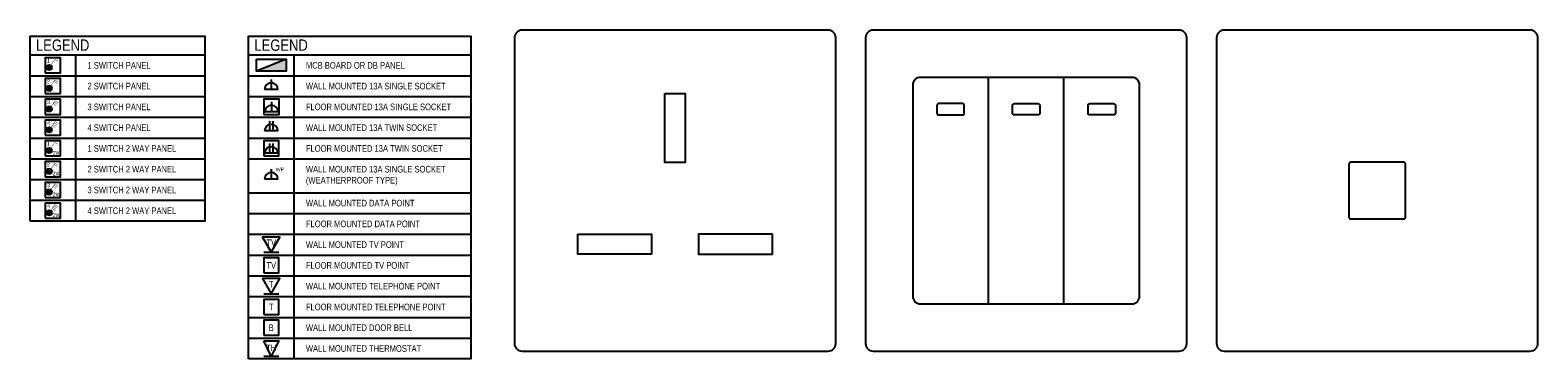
# Model space of a CAD drawing. Header units: millimetres. Extents: x 325 to 282792, y 120 to 12645.
# Tile 2 of 15: x 3553 to 3952, y 120 to 208. Entities that reach past the tile are written whole.
import ezdxf

# ---------------------------------------------------------------- set-up
doc = ezdxf.new("R2010")
doc.units = ezdxf.units.MM
doc.header["$LTSCALE"] = 2.5
doc.layers.add('ID-LA-TITLE', color=7, linetype='Continuous')
doc.styles.add('Arial Narrow', font='ARIALN.TTF')

# ---------------------------------------------------------------- blocks, each defined once
blk = doc.blocks.new('*U31')
blk.add_lwpolyline([(-40.5, 0), (40.5, 0, 0.414214), (42.5, 2), (42.5, 83, 0.414214), (40.5, 85), (-40.5, 85, 0.414214), (-42.5, 83), (-42.5, 2, 0.414214)], format="xyb", close=True)
for points in [[(-2.69, 68.22), (2.69, 68.22), (2.69, 49.95), (-2.69, 49.95)], [(-25.72, 30.93), (-6.21, 30.93), (-6.21, 25.71), (-25.72, 25.71)], [(25.72, 30.93), (6.21, 30.93), (6.21, 25.71), (25.72, 25.71)]]:
    blk.add_lwpolyline(points, close=True)
blk = doc.blocks.new('*U30')
for p, q in [((-10, 12.5), (-10, 72.5)), ((10, 12.5), (10, 72.5))]:
    blk.add_line(p, q)
for points in [[(-40.5, 0), (40.5, 0, 0.414214), (42.5, 2), (42.5, 83, 0.414214), (40.5, 85), (-40.5, 85, 0.414214), (-42.5, 83), (-42.5, 2, 0.414214)], [(-28, 12.5), (28, 12.5, 0.414214), (30, 14.5), (30, 70.5, 0.414214), (28, 72.5), (-28, 72.5, 0.414214), (-30, 70.5), (-30, 14.5, 0.414214)], [(-16.87, 65.53), (-23.13, 65.53, 0.414214), (-23.63, 65.03), (-23.63, 63.05, 0.414214), (-23.13, 62.55), (-16.87, 62.55, 0.414214), (-16.37, 63.05), (-16.37, 65.03, 0.414214)], [(-3.13, 65.53), (3.13, 65.53, -0.414214), (3.63, 65.03), (3.63, 63.05, -0.414214), (3.13, 62.55), (-3.13, 62.55, -0.414214), (-3.63, 63.05), (-3.63, 65.03, -0.414214)], [(16.87, 65.53), (23.13, 65.53, -0.414214), (23.63, 65.03), (23.63, 63.05, -0.414214), (23.13, 62.55), (16.87, 62.55, -0.414214), (16.37, 63.05), (16.37, 65.03, -0.414214)]]:
    blk.add_lwpolyline(points, format="xyb", close=True)
blk = doc.blocks.new('*U29')
for points in [[(-40.5, 0), (40.5, 0, 0.414214), (42.5, 2), (42.5, 83, 0.414214), (40.5, 85), (-40.5, 85, 0.414214), (-42.5, 83), (-42.5, 2, 0.414214)], [(-7, 35), (7, 35, 0.414214), (7.5, 35.5), (7.5, 49.5, 0.414214), (7, 50), (-7, 50, 0.414214), (-7.5, 49.5), (-7.5, 35.5, 0.414214)]]:
    blk.add_lwpolyline(points, format="xyb", close=True)
blk = doc.blocks.new('*U43')
at = {"ltscale": 10}
for p, q in [((1.75, 0.7), (-1.75, 0.7)), ((0, 3.3), (0, 0.7))]:
    blk.add_line(p, q, dxfattribs=at)
blk.add_arc((0, 0.7), 1.75, 0, 180, dxfattribs=at)
blk = doc.blocks.new('*U64')
at = {"ltscale": 10}
for p, q in [((1.75, 0.7), (-1.75, 0.7)), ((-0.42, 3.3), (-0.42, 0.7)), ((0.42, 3.3), (0.42, 0.7))]:
    blk.add_line(p, q, dxfattribs=at)
blk.add_arc((0, 0.7), 1.75, 0, 180, dxfattribs=at)
blk = doc.blocks.new('*U40')
at = {"layer": 'ID-LA-TITLE', "color": 1}
blk.add_lwpolyline([(0, 0), (2.31, 4), (-2.31, 4)], close=True, dxfattribs=at)
blk.add_lwpolyline([(-2, 0), (2, 0)], dxfattribs=at)
at = {"insert": (0, 2.5), "char_height": 1.75, "attachment_point": 5, "style": 'Arial Narrow'}
blk.add_mtext_dynamic_manual_height_columns('TV', width=2.8368, gutter_width=8.75, heights=[0], dxfattribs=at)
blk = doc.blocks.new('DOOR BELL')
at = {"color": 1}
blk.add_lwpolyline([(-2, 0), (2, 0), (2, 4), (-2, 4)], close=True, dxfattribs=at)
at = {"insert": (0, 2), "char_height": 1.75, "attachment_point": 5, "style": 'Arial Narrow'}
blk.add_mtext_dynamic_manual_height_columns('B', width=3.6676, gutter_width=10, heights=[0], dxfattribs=at)
blk = doc.blocks.new('*U38')
at = {"layer": 'ID-LA-TITLE', "color": 1}
blk.add_lwpolyline([(0, 0), (2.31, 4), (-2.31, 4)], close=True, dxfattribs=at)
blk.add_lwpolyline([(-2, 0), (2, 0)], dxfattribs=at)
at = {"insert": (0, 2.5), "char_height": 1.75, "attachment_point": 5, "style": 'Arial Narrow'}
blk.add_mtext_dynamic_manual_height_columns('T', width=2.8368, gutter_width=8.75, heights=[0], dxfattribs=at)
blk = doc.blocks.new('*U44')
at = {"ltscale": 10}
for p, q in [((1.75, 0.7), (-1.75, 0.7)), ((0, 3.3), (0, 0.7))]:
    blk.add_line(p, q, dxfattribs=at)
blk.add_arc((0, 0.7), 1.75, 0, 180, dxfattribs=at)
at = {"color": 1, "style": 'Arial Narrow'}
blk.add_text('WP', height=1, dxfattribs=at).set_placement((1.19, 2.74))
blk = doc.blocks.new('*U41')
at = {"layer": 'ID-LA-TITLE', "color": 1}
blk.add_lwpolyline([(-2, 0), (2, 0), (2, 4), (-2, 4)], close=True, dxfattribs=at)
at = {"layer": 'ID-LA-TITLE', "insert": (0, 2), "char_height": 1.75, "attachment_point": 5, "style": 'Arial Narrow'}
blk.add_mtext_dynamic_manual_height_columns('TV', width=3.6676, gutter_width=10, heights=[0], dxfattribs=at)
blk = doc.blocks.new('*U39')
at = {"color": 1}
blk.add_lwpolyline([(-2, 0), (2, 0), (2, 4), (-2, 4)], close=True, dxfattribs=at)
at = {"insert": (0, 2), "char_height": 1.75, "attachment_point": 5, "style": 'Arial Narrow'}
blk.add_mtext_dynamic_manual_height_columns('T', width=2.8368, gutter_width=8.75, heights=[0], dxfattribs=at)
blk = doc.blocks.new('*U63')
at = {"ltscale": 10}
for p, q in [((1.75, 0.7), (-1.75, 0.7)), ((-0.42, 3.3), (-0.42, 0.7)), ((0.42, 3.3), (0.42, 0.7))]:
    blk.add_line(p, q, dxfattribs=at)
blk.add_lwpolyline([(-2, 0), (2, 0), (2, 4), (-2, 4)], close=True, dxfattribs=at)
blk.add_arc((0, 0.7), 1.75, 0, 180, dxfattribs=at)
blk = doc.blocks.new('*U52')
at = {"ltscale": 10}
for p, q in [((1.75, 0.7), (-1.75, 0.7)), ((0, 3.3), (0, 0.7))]:
    blk.add_line(p, q, dxfattribs=at)
at = {"color": 1}
blk.add_lwpolyline([(-2, 0), (2, 0), (2, 4), (-2, 4)], close=True, dxfattribs=at)
at = {"ltscale": 10}
blk.add_arc((0, 0.7), 1.75, 0, 180, dxfattribs=at)
blk = doc.blocks.new('*U54')
at = {"ltscale": 10}
h = blk.add_hatch(color=1, dxfattribs=at)
h.dxf.hatch_style = 1
h.paths.add_polyline_path([(-1.67, 1.43, 1), (-0.27, 1.43, 1)])
at = {"color": 1, "ltscale": 10}
blk.add_lwpolyline([(-2, 0), (2, 0), (2, 4), (-2, 4)], close=True, dxfattribs=at)
at = {"color": 1, "const_width": 0.1}
blk.add_lwpolyline([(-0.58, 1.99), (0.57, 3.62), (1.39, 3.05)], dxfattribs=at)
at = {"color": 1}
blk.add_circle((-0.97, 1.43), 0.7, dxfattribs=at)
at = {"color": 1, "style": 'Arial Narrow'}
blk.add_text('1', height=1, dxfattribs=at).set_placement((-1.52, 2.73))
blk = doc.blocks.new('*U53')
at = {"ltscale": 10}
h = blk.add_hatch(color=1, dxfattribs=at)
h.dxf.hatch_style = 1
h.paths.add_polyline_path([(-1.67, 1.43, 1), (-0.27, 1.43, 1)])
at = {"color": 1, "ltscale": 10}
blk.add_lwpolyline([(-2, 0), (2, 0), (2, 4), (-2, 4)], close=True, dxfattribs=at)
at = {"color": 1, "const_width": 0.1}
for points in [[(-0.58, 1.99), (0.57, 3.62), (1.39, 3.05)], [(1.14, 2.69), (0.32, 3.27), (-0.58, 1.99)]]:
    blk.add_lwpolyline(points, dxfattribs=at)
at = {"color": 1}
blk.add_circle((-0.97, 1.43), 0.7, dxfattribs=at)
at = {"color": 1, "style": 'Arial Narrow'}
blk.add_text('2', height=1, dxfattribs=at).set_placement((-1.52, 2.73))
blk = doc.blocks.new('*U45')
at = {"ltscale": 10}
h = blk.add_hatch(color=1, dxfattribs=at)
h.dxf.hatch_style = 1
h.paths.add_polyline_path([(-1.67, 1.43, 1), (-0.27, 1.43, 1)])
at = {"color": 1, "ltscale": 10}
blk.add_lwpolyline([(-2, 0), (2, 0), (2, 4), (-2, 4)], close=True, dxfattribs=at)
at = {"color": 1, "const_width": 0.1}
for points in [[(-0.58, 1.99), (0.57, 3.62), (1.39, 3.05)], [(1.14, 2.69), (0.32, 3.27), (-0.58, 1.99)], [(0.88, 2.33), (0.07, 2.91), (-0.58, 1.99)]]:
    blk.add_lwpolyline(points, dxfattribs=at)
at = {"color": 1}
blk.add_circle((-0.97, 1.43), 0.7, dxfattribs=at)
at = {"color": 1, "style": 'Arial Narrow'}
blk.add_text('3', height=1, dxfattribs=at).set_placement((-1.52, 2.73))
blk = doc.blocks.new('*U46')
at = {"ltscale": 10}
h = blk.add_hatch(color=1, dxfattribs=at)
h.dxf.hatch_style = 1
h.paths.add_polyline_path([(-1.67, 1.43, 1), (-0.27, 1.43, 1)])
at = {"color": 1, "ltscale": 10}
blk.add_lwpolyline([(-2, 0), (2, 0), (2, 4), (-2, 4)], close=True, dxfattribs=at)
at = {"color": 1, "const_width": 0.1}
for points in [[(-0.58, 1.99), (0.57, 3.62), (1.39, 3.05)], [(1.14, 2.69), (0.32, 3.27), (-0.58, 1.99)], [(0.88, 2.33), (0.07, 2.91), (-0.58, 1.99)], [(0.63, 1.97), (-0.19, 2.55), (-0.58, 1.99)]]:
    blk.add_lwpolyline(points, dxfattribs=at)
at = {"color": 1}
blk.add_circle((-0.97, 1.43), 0.7, dxfattribs=at)
at = {"color": 1, "style": 'Arial Narrow'}
blk.add_text('4', height=1, dxfattribs=at).set_placement((-1.52, 2.73))
blk = doc.blocks.new('*U47')
at = {"ltscale": 10}
h = blk.add_hatch(color=1, dxfattribs=at)
h.dxf.hatch_style = 1
h.paths.add_polyline_path([(-1.67, 1.43, 1), (-0.27, 1.43, 1)])
at = {"color": 1, "ltscale": 10}
blk.add_lwpolyline([(-2, 0), (2, 0), (2, 4), (-2, 4)], close=True, dxfattribs=at)
at = {"color": 1, "const_width": 0.1}
blk.add_lwpolyline([(-0.58, 1.99), (0.57, 3.62), (1.39, 3.05)], dxfattribs=at)
at = {"color": 1}
blk.add_circle((-0.97, 1.43), 0.7, dxfattribs=at)
at = {"color": 1, "style": 'Arial Narrow'}
for s, p in [('1', (-1.52, 2.73)), ('2W', (-0.04, 0.32))]:
    blk.add_text(s, height=1, dxfattribs=at).set_placement(p)
blk = doc.blocks.new('*U48')
at = {"ltscale": 10}
h = blk.add_hatch(color=1, dxfattribs=at)
h.dxf.hatch_style = 1
h.paths.add_polyline_path([(-1.67, 1.43, 1), (-0.27, 1.43, 1)])
at = {"color": 1, "ltscale": 10}
blk.add_lwpolyline([(-2, 0), (2, 0), (2, 4), (-2, 4)], close=True, dxfattribs=at)
at = {"color": 1, "const_width": 0.1}
for points in [[(-0.58, 1.99), (0.57, 3.62), (1.39, 3.05)], [(1.14, 2.69), (0.32, 3.27), (-0.58, 1.99)]]:
    blk.add_lwpolyline(points, dxfattribs=at)
at = {"color": 1}
blk.add_circle((-0.97, 1.43), 0.7, dxfattribs=at)
at = {"color": 1, "style": 'Arial Narrow'}
for s, p in [('2', (-1.52, 2.73)), ('2W', (-0.04, 0.32))]:
    blk.add_text(s, height=1, dxfattribs=at).set_placement(p)
blk = doc.blocks.new('*U42')
at = {"ltscale": 10}
h = blk.add_hatch(color=1, dxfattribs=at)
h.dxf.hatch_style = 1
h.paths.add_polyline_path([(-1.67, 1.43, 1), (-0.27, 1.43, 1)])
at = {"color": 1, "ltscale": 10}
blk.add_lwpolyline([(-2, 0), (2, 0), (2, 4), (-2, 4)], close=True, dxfattribs=at)
at = {"color": 1, "const_width": 0.1}
for points in [[(-0.58, 1.99), (0.57, 3.62), (1.39, 3.05)], [(1.14, 2.69), (0.32, 3.27), (-0.58, 1.99)], [(0.88, 2.33), (0.07, 2.91), (-0.58, 1.99)]]:
    blk.add_lwpolyline(points, dxfattribs=at)
at = {"color": 1}
blk.add_circle((-0.97, 1.43), 0.7, dxfattribs=at)
at = {"color": 1, "style": 'Arial Narrow'}
for s, p in [('3', (-1.52, 2.73)), ('2W', (-0.04, 0.32))]:
    blk.add_text(s, height=1, dxfattribs=at).set_placement(p)
blk = doc.blocks.new('*U49')
at = {"ltscale": 10}
h = blk.add_hatch(color=1, dxfattribs=at)
h.dxf.hatch_style = 1
h.paths.add_polyline_path([(-1.67, 1.43, 1), (-0.27, 1.43, 1)])
at = {"color": 1, "ltscale": 10}
blk.add_lwpolyline([(-2, 0), (2, 0), (2, 4), (-2, 4)], close=True, dxfattribs=at)
at = {"color": 1, "const_width": 0.1}
for points in [[(-0.58, 1.99), (0.57, 3.62), (1.39, 3.05)], [(1.14, 2.69), (0.32, 3.27), (-0.58, 1.99)], [(0.88, 2.33), (0.07, 2.91), (-0.58, 1.99)], [(0.63, 1.97), (-0.19, 2.55), (-0.58, 1.99)]]:
    blk.add_lwpolyline(points, dxfattribs=at)
at = {"color": 1}
blk.add_circle((-0.97, 1.43), 0.7, dxfattribs=at)
at = {"color": 1, "style": 'Arial Narrow'}
for s, p in [('4', (-1.52, 2.73)), ('2W', (-0.04, 0.32))]:
    blk.add_text(s, height=1, dxfattribs=at).set_placement(p)
blk = doc.blocks.new('A$C64c920b0')
at = {"color": 1}
blk.add_line((-2, 0), (2, 0), dxfattribs=at)
blk.add_lwpolyline([(-2, 4), (2, 4), (0, 0), (-2, 4)], dxfattribs=at)
at = {"insert": (0, 2.18), "char_height": 1.75, "attachment_point": 5, "style": 'Arial Narrow'}
blk.add_mtext_dynamic_manual_height_columns('TH', width=3.6676, gutter_width=10, heights=[0], dxfattribs=at)

msp = doc.modelspace()

# ---------------------------------------------------------------- hatches: boundary and pattern name
h = msp.add_hatch(color=256)
h.dxf.hatch_style = 1
h.paths.add_polyline_path([(3620.95, 199.81), (3613.11, 196.63), (3620.95, 196.63)])

# ---------------------------------------------------------------- linework, layer by layer
for p, q in [((3553.24, 200.97), (3599.47, 200.97)), ((3611.03, 200.97), (3669.83, 200.97))]:
    msp.add_line(p, q)
at = {"color": 9}
for p, q in [((3553.24, 195.47), (3599.47, 195.47)), ((3611.03, 195.47), (3669.83, 195.47)), ((3553.24, 189.97), (3599.47, 189.97)), ((3611.03, 189.97), (3669.83, 189.97)), ((3553.24, 184.47), (3599.47, 184.47)), ((3611.03, 184.47), (3669.83, 184.47)), ((3553.24, 178.97), (3599.47, 178.97)), ((3611.03, 178.97), (3669.83, 178.97)), ((3553.24, 173.47), (3599.47, 173.47)), ((3611.03, 173.47), (3669.83, 173.47)), ((3553.24, 167.97), (3599.47, 167.97)), ((3611.03, 164.48), (3669.83, 164.48)), ((3553.24, 162.47), (3599.47, 162.47)), ((3611.03, 158.98), (3669.83, 158.98)), ((3611.03, 153.48), (3669.83, 153.48)), ((3611.03, 147.98), (3669.83, 147.98)), ((3611.03, 142.48), (3669.83, 142.48)), ((3611.03, 136.98), (3669.83, 136.98)), ((3611.03, 131.48), (3669.83, 131.48)), ((3611.03, 125.98), (3669.83, 125.98))]:
    msp.add_line(p, q, dxfattribs=at)
for points in [[(3553.24, 156.97), (3553.24, 205.97), (3599.47, 205.97), (3599.47, 156.97)], [(3611.03, 120.48), (3611.03, 205.97), (3669.83, 205.97), (3669.83, 120.48)], [(3613.11, 199.81), (3620.95, 199.81), (3620.95, 196.63), (3613.11, 196.63)]]:
    msp.add_lwpolyline(points, close=True)
for points in [[(3565.24, 200.97), (3565.24, 156.97)], [(3623.03, 200.97), (3623.03, 120.48)]]:
    msp.add_lwpolyline(points, dxfattribs=at)
msp.add_lwpolyline([(3620.95, 199.81), (3613.11, 196.63)])

# ---------------------------------------------------------------- block references
for name, p in [('*U31', (3723.89, 122.54)), ('*U30', (3816.77, 122.54)), ('*U29', (3909.65, 122.54)), ('*U54', (3559.24, 196.22)), ('*U53', (3559.24, 190.72)), ('*U45', (3559.24, 185.22)), ('*U46', (3559.24, 179.72)), ('*U47', (3559.24, 174.22)), ('*U48', (3559.24, 168.72)), ('*U42', (3559.24, 163.22)), ('*U49', (3559.24, 157.72)), ('*U40', (3617.03, 148.73)), ('*U41', (3617.03, 143.23)), ('DOOR BELL', (3617.03, 126.73)), ('A$C64c920b0', (3617.03, 121.23))]:
    msp.add_blockref(name, p)
at = {"layer": 'ID-LA-TITLE'}
for name, p in [('*U43', (3617.03, 191.14)), ('*U52', (3617.09, 185.22)), ('*U64', (3617.03, 180.14)), ('*U63', (3617.03, 174.22)), ('*U44', (3617.03, 167.4)), ('*U38', (3617.03, 137.73)), ('*U39', (3617.03, 132.23))]:
    msp.add_blockref(name, p, dxfattribs=at)

# ---------------------------------------------------------------- texts
at = {"attachment_point": 1, "style": 'Arial Narrow'}
for s, width, insert, char_height in [('LEGEND', 27.035, (3554.78, 205.07), 3), ('LEGEND', 27.035, (3612.57, 205.07), 3), ('1 SWITCH PANEL ', 27.035, (3568.41, 199.09), 1.75), ('MCB BOARD OR DB PANEL', 27.035, (3626.2, 199.09), 1.75), ('2 SWITCH PANEL ', 27.035, (3568.41, 193.59), 1.75), ('WALL MOUNTED 13A SINGLE SOCKET', 44.2168, (3626.2, 193.59), 1.75), ('3 SWITCH PANEL ', 27.035, (3568.41, 188.09), 1.75), ('FLOOR MOUNTED 13A SINGLE SOCKET', 44.2168, (3626.2, 188.09), 1.75), ('4 SWITCH PANEL ', 27.035, (3568.41, 182.59), 1.75), ('WALL MOUNTED 13A TWIN SOCKET', 48.0109, (3626.2, 182.59), 1.75), ('1 SWITCH 2 WAY PANEL ', 27.035, (3568.41, 177.09), 1.75), ('FLOOR MOUNTED 13A TWIN SOCKET', 48.0109, (3626.2, 177.09), 1.75), ('2 SWITCH 2 WAY PANEL  ', 27.035, (3568.41, 171.59), 1.75), ('WALL MOUNTED 13A SINGLE SOCKET\\P(WEATHERPROOF TYPE)', 48.0109, (3626.2, 171.59), 1.75), ('3 SWITCH 2 WAY PANEL  ', 27.035, (3568.41, 166.09), 1.75), ('4 SWITCH 2 WAY PANEL  ', 27.035, (3568.41, 160.59), 1.75), ('WALL MOUNTED DATA POINT', 48.0109, (3626.2, 162.61), 1.75), ('FLOOR MOUNTED DATA POINT', 48.0109, (3626.2, 157.11), 1.75), ('WALL MOUNTED TV POINT', 48.0109, (3626.2, 151.61), 1.75), ('FLOOR MOUNTED TV POINT', 48.0109, (3626.2, 146.11), 1.75), ('WALL MOUNTED TELEPHONE POINT', 48.0109, (3626.2, 140.61), 1.75), ('FLOOR MOUNTED TELEPHONE POINT', 48.0109, (3626.2, 135.11), 1.75), ('WALL MOUNTED DOOR BELL ', 48.0109, (3626.2, 129.61), 1.75), ('WALL MOUNTED THERMOSTAT', 48.0109, (3626.2, 124.11), 1.75)]:
    msp.add_mtext_dynamic_manual_height_columns(s, width=width, gutter_width=8.75, heights=[0], dxfattribs=dict(at, insert=insert, char_height=char_height))

doc.saveas('drawing.dxf')
